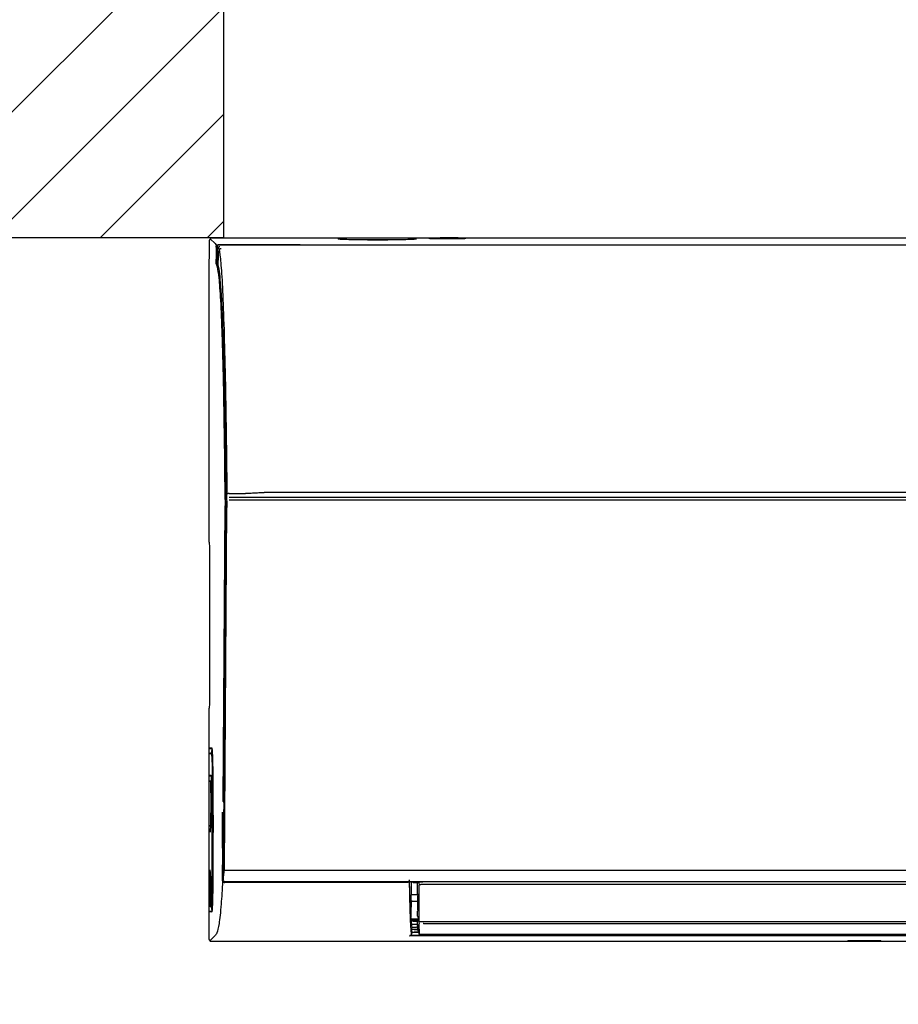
# Model space of a CAD drawing. Header units: millimetres. Extents: x 24385 to 79107, y -56478 to -23676.
# Tile 204 of 256: x 27280 to 27317, y -25511 to -25470. Entities that reach past the tile are written whole.
import ezdxf

# ---------------------------------------------------------------- set-up
doc = ezdxf.new("R2010")
doc.units = ezdxf.units.MM
doc.header["$LTSCALE"] = 2
for name, color, linetype, lineweight in [('0_OPIS', 7, 'Continuous', 13), ('3DPLAN_A_TABELKA POMIESZCZEŃ', 7, 'Continuous', 0), ('A_6_STOLARKA_DRZWI', 6, 'Continuous', 0)]:
    doc.layers.add(name, color=color, linetype=linetype, lineweight=lineweight)
doc.layers.add('1', color=7, linetype='Continuous', true_color=0xffffff)
for name, color, linetype in [('3DPLAN_A_KRESKOWANIE 1', 253, 'Continuous'), ('3DPLAN_A_OPIS', 8, 'Continuous'), ('IS_KLIM_urządzenia', 3, 'Continuous')]:
    doc.layers.add(name, color=color, linetype=linetype)
doc.styles.add('ARIAL', font='arial.ttf')
doc.linetypes.add('ZIGZAG', pattern='A,0.00254,-5.08,[131,ltypeshp.shx,S=5.08,R=0,X=-5.08,Y=0],-10.16,[131,ltypeshp.shx,S=5.08,R=180,X=5.08,Y=0],-5.08', length=20.32254)

# ---------------------------------------------------------------- blocks, each defined once
blk = doc.blocks.new('scienna')
at = {"layer": '1', "color": 3, "linetype": 'Continuous'}
for p, q in [((37481.315, 3090.347), (37481.521, 3090.141)), ((37481.385, 3090.376), (37490.967, 3090.376)), ((37486.702, 3090.323), (37486.702, 3090.356)), ((37486.71, 3090.322), (37486.706, 3090.345)), ((37486.756, 3090.371), (37486.902, 3090.371)), ((37486.952, 3090.345), (37486.943, 3090.295)), ((37486.956, 3090.356), (37486.956, 3090.315)), ((37487.913, 3090.304), (37488.733, 3090.304)), ((37488.733, 3090.297), (37487.913, 3090.297)), ((37488.733, 3090.297), (37487.913, 3090.297)), ((37487.913, 3090.297), (37487.913, 3090.297)), ((37489.69, 3090.315), (37489.69, 3090.356)), ((37489.703, 3090.295), (37489.694, 3090.345)), ((37489.744, 3090.371), (37489.89, 3090.371)), ((37489.94, 3090.345), (37489.936, 3090.323)), ((37489.944, 3090.356), (37489.944, 3090.322)), ((37490.507, 3090.348), (37490.507, 3090.348)), ((37490.627, 3090.365), (37490.967, 3090.365)), ((37491.893, 3090.347), (37490.63, 3090.347)), ((37491.893, 3090.346), (37490.63, 3090.346)), ((37490.63, 3090.346), (37490.63, 3090.346)), ((37490.967, 3090.386), (37491.71, 3090.386)), ((37491.71, 3090.385), (37490.967, 3090.386)), ((37490.967, 3090.384), (37490.967, 3090.386)), ((37490.967, 3090.384), (37490.967, 3090.346)), ((37491.711, 3090.376), (37512.908, 3090.376)), ((37491.711, 3090.365), (37491.897, 3090.365)), ((37481.274, 3088.714), (37481.285, 3090.277)), ((37481.558, 3089.996), (37481.559, 3089.483)), ((37481.646, 3089.974), (37481.697, 3089.888)), ((37481.657, 3090.094), (37575.678, 3090.094)), ((37485.089, 3090.089), (37481.687, 3090.089)), ((37481.687, 3090.089), (37481.687, 3090.089)), ((37481.583, 3089.485), (37481.583, 3089.485)), ((37481.272, 3077.658), (37481.272, 3088.07)), ((37482.106, 3079.648), (37482.802, 3079.648)), ((37573.704, 3079.693), (37483.582, 3079.693)), ((37481.854, 3066.749), (37481.941, 3079.137)), ((37482.016, 3079.358), (37482.014, 3079.069)), ((37482.019, 3079.385), (37482.017, 3079.423)), ((37482.107, 3079.5), (37575.167, 3079.5)), ((37482.111, 3079.388), (37488.791, 3079.382)), ((37488.791, 3079.382), (37568.484, 3079.382)), ((37481.965, 3079.069), (37481.856, 3063.482)), ((37481.908, 3063.897), (37482.014, 3079.069)), ((37481.965, 3079.069), (37481.965, 3079.068)), ((37481.285, 3077.113), (37481.285, 3071.136)), ((37481.272, 3060.946), (37481.272, 3070.59)), ((37481.276, 3068.76), (37481.276, 3068.929)), ((37481.383, 3068.959), (37481.277, 3068.959)), ((37481.302, 3068.954), (37481.394, 3068.938)), ((37481.387, 3068.91), (37481.358, 3068.773)), ((37481.389, 3068.73), (37481.277, 3068.73)), ((37481.352, 3068.743), (37481.302, 3068.735)), ((37481.352, 3068.743), (37481.39, 3068.743)), ((37481.276, 3067.598), (37481.276, 3067.781)), ((37481.348, 3067.813), (37481.277, 3067.813)), ((37481.318, 3067.568), (37481.277, 3067.568)), ((37481.302, 3067.809), (37481.352, 3067.8)), ((37481.331, 3067.577), (37481.302, 3067.572)), ((37481.354, 3067.585), (37481.339, 3067.585)), ((37481.351, 3067.771), (37481.351, 3067.61)), ((37481.325, 3067.56), (37481.325, 3067.559)), ((37481.854, 3066.749), (37481.891, 3066.7)), ((37481.828, 3065.506), (37481.833, 3066.276)), ((37481.276, 3065.489), (37481.276, 3065.682)), ((37481.277, 3065.714), (37481.318, 3065.714)), ((37481.302, 3065.71), (37481.324, 3065.706)), ((37481.311, 3065.456), (37481.277, 3065.456)), ((37481.831, 3063.432), (37481.84, 3064.727)), ((37481.877, 3064.774), (37481.84, 3064.727)), ((37481.901, 3063.846), (37482.002, 3063.846)), ((37482.002, 3063.846), (37488.791, 3063.846)), ((37488.791, 3063.846), (37568.484, 3063.846)), ((37481.276, 3063.63), (37481.276, 3063.799)), ((37481.304, 3063.829), (37481.277, 3063.829)), ((37481.298, 3063.6), (37481.277, 3063.6)), ((37489.565, 3063.321), (37481.928, 3063.321)), ((37481.951, 3063.362), (37575.324, 3063.362)), ((37489.825, 3063.346), (37489.728, 3063.346)), ((37489.729, 3063.347), (37489.81, 3063.347)), ((37489.745, 3063.347), (37489.742, 3062.825)), ((37489.85, 3063.326), (37490.019, 3063.326)), ((37489.905, 3063.36), (37489.867, 3063.358)), ((37490.054, 3063.348), (37490.083, 3063.232)), ((37490.07, 3063.207), (37490.072, 3061.725)), ((37567.097, 3063.357), (37490.238, 3063.357)), ((37490.257, 3063.262), (37567.078, 3063.262)), ((37489.74, 3062.529), (37489.742, 3062.795)), ((37489.742, 3062.795), (37489.742, 3062.803)), ((37489.842, 3062.816), (37490.018, 3062.816)), ((37481.276, 3062.136), (37481.276, 3062.304)), ((37481.277, 3062.334), (37481.298, 3062.334)), ((37481.302, 3062.33), (37481.352, 3062.321)), ((37481.328, 3062.334), (37481.354, 3062.334)), ((37481.371, 3062.321), (37481.352, 3062.321)), ((37481.358, 3062.291), (37481.387, 3062.154)), ((37481.383, 3062.333), (37481.368, 3062.335)), ((37481.378, 3062.334), (37481.389, 3062.334)), ((37489.74, 3062.501), (37489.737, 3062.066)), ((37489.789, 3062.548), (37490.025, 3062.548)), ((37481.277, 3062.106), (37481.383, 3062.106)), ((37481.394, 3062.126), (37481.302, 3062.11)), ((37489.72, 3062.076), (37489.737, 3062.076)), ((37489.721, 3062.067), (37489.737, 3062.067)), ((37489.737, 3062.066), (37489.735, 3061.87)), ((37489.735, 3061.805), (37490.042, 3061.821)), ((37489.818, 3061.81), (37489.817, 3061.772)), ((37489.824, 3061.746), (37489.824, 3061.81)), ((37490.016, 3061.911), (37490.018, 3061.911)), ((37490.03, 3062.157), (37490.025, 3062.157)), ((37489.817, 3061.772), (37489.75, 3061.772)), ((37489.761, 3061.722), (37489.817, 3061.722)), ((37489.765, 3061.6), (37489.765, 3061.701)), ((37489.765, 3061.6), (37489.766, 3061.565)), ((37489.765, 3061.413), (37489.766, 3061.446)), ((37489.765, 3061.392), (37489.766, 3061.358)), ((37489.766, 3061.565), (37489.767, 3061.562)), ((37489.767, 3061.449), (37489.766, 3061.446)), ((37489.768, 3061.391), (37489.768, 3061.413)), ((37489.769, 3061.48), (37489.769, 3061.532)), ((37489.817, 3061.722), (37489.817, 3061.772)), ((37489.817, 3061.722), (37489.818, 3061.696)), ((37489.824, 3061.746), (37489.821, 3061.74)), ((37490.011, 3061.74), (37489.821, 3061.74)), ((37489.821, 3061.696), (37489.821, 3061.74)), ((37490.017, 3061.746), (37489.824, 3061.746)), ((37489.966, 3061.556), (37490.017, 3061.556)), ((37490.017, 3061.456), (37489.966, 3061.456)), ((37490.017, 3061.463), (37490.017, 3061.394)), ((37490.022, 3061.375), (37490.017, 3061.375)), ((37490.017, 3061.374), (37490.042, 3061.278)), ((37490.022, 3061.749), (37490.022, 3061.766)), ((37490.047, 3061.719), (37490.077, 3061.6)), ((37490.07, 3061.591), (37490.073, 3061.169)), ((37490.072, 3061.725), (37490.078, 3061.7)), ((37490.104, 3061.685), (37567.23, 3061.685)), ((37490.262, 3061.607), (37490.242, 3061.603)), ((37490.262, 3061.607), (37567.078, 3061.607)), ((37481.513, 3061.088), (37481.301, 3060.876)), ((37567.666, 3061.092), (37489.669, 3061.092)), ((37567.64, 3061.095), (37489.695, 3061.095)), ((37489.766, 3061.358), (37489.768, 3061.351)), ((37489.766, 3061.274), (37489.768, 3061.245)), ((37489.768, 3061.215), (37489.768, 3061.195)), ((37489.769, 3061.275), (37489.769, 3061.321)), ((37489.798, 3061.244), (37490.052, 3061.244)), ((37489.867, 3061.348), (37490.023, 3061.348)), ((37490.05, 3061.248), (37489.867, 3061.248)), ((37490.046, 3061.264), (37490.07, 3061.176)), ((37490.098, 3061.151), (37567.236, 3061.151)), ((37575.963, 3060.847), (37481.371, 3060.847)), ((37509.299, 3060.873), (37508.19, 3060.873)), ((37508.191, 3060.888), (37509.297, 3060.888)), ((37508.191, 3060.886), (37509.297, 3060.886)), ((37509.438, 3060.885), (37509.439, 3060.885))]:
    blk.add_line(p, q, dxfattribs=at)
for centre, radius, start, end in [((37481.355, 3067.56), 0.0299, 100.1241, 181.7582), ((37481.345, 3062.359), 0.0299, 178.5911, 259.8945), ((37481.395, 3062.359), 0.0299, 177.7732, 259.8497), ((37489.789, 3062.499), 0.0498, 90.4112, 170.8028)]:
    blk.add_arc(centre, radius, start, end, dxfattribs=at)
at = {"layer": '1', "color": 3, "linetype": 'Continuous', "extrusion": (0, 0, -1)}
for centre, major_axis, ratio, start_param, end_param in [((37481.385, 3090.277), (0.0932, 0.0356), 0.99063, 3.510727, 5.080838), ((37486.752, 3090.37), (0.0506, -0.0001), 0.026853, 1.495654, 4.787428), ((37486.906, 3090.37), (0.0506, 0.0001), 0.026853, 4.63735, 7.929124), ((37489.741, 3090.37), (0.0506, -0.0001), 0.026853, 1.495654, 4.787428), ((37489.894, 3090.37), (0.0506, 0.0001), 0.026853, 4.63735, 7.929124), ((37490.632, 3090.349), (0.131, 0), 0.025826, 1.581407, 3.141096), ((37491.892, 3090.349), (0.131, 0), 0.025826, 0.000497, 1.560185), ((37481.564, 3089.487), (0, 0.199), 0.026186, 3.178837, 4.693181), ((37481.337, 3088.07), (0, 2.49), 0.026186, 4.712389, 4.974188), ((37481.927, 3079.274), (0, 0.548), 0.026186, 1.344442, 1.822999), ((37481.273, 3077.658), (0, 0.0498), 0.026186, 3.232627, 4.712389), ((37481.272, 3077.113), (0, 0.498), 0.026186, 0.091035, 1.570796), ((37481.272, 3071.136), (0, 0.498), 0.026186, 1.570796, 3.050558), ((37481.273, 3070.59), (0, 0.0498), 0.026186, 4.712389, 6.192151), ((37481.277, 3068.928), (0, -0.0303), 0.026853, 1.586911, 3.163112), ((37481.277, 3068.761), (0, 0.0303), 0.026853, 3.120074, 4.696274), ((37481.359, 3068.775), (0.0068, 0.0315), 0.0247, 3.136269, 4.657709), ((37481.277, 3067.783), (0, -0.0303), 0.026853, 1.49579, 3.163112), ((37481.277, 3067.598), (0, 0.0303), 0.026853, 3.140843, 4.696274), ((37481.352, 3067.611), (0, 0.0303), 0.026853, 3.721747, 4.662998), ((37481.277, 3065.684), (0, -0.0303), 0.026853, 1.49579, 3.17409), ((37481.277, 3065.486), (0, 0.0303), 0.026853, 3.140843, 4.787396), ((37481.277, 3063.798), (0, -0.0303), 0.026853, 1.586911, 3.163112), ((37481.277, 3063.63), (0, 0.0303), 0.026853, 3.120074, 4.696274), ((37489.867, 3063.408), (0.0272, -0.0419), 0.986713, 0.581937, 0.946749), ((37489.85, 3063.625), (0, 0.299), 0.014546, 3.106676, 3.200893), ((37489.905, 3063.41), (0.0011, -0.0498), 0.489612, 0.045922, 0.281487), ((37481.277, 3062.304), (0, -0.0303), 0.026853, 1.586911, 3.17409), ((37481.359, 3062.29), (0.0068, -0.0315), 0.0247, 1.625476, 3.146917), ((37481.277, 3062.136), (0, 0.0303), 0.026853, 3.140843, 4.696274), ((37489.966, 3061.563), (0.199, 0), 0.034921, 1.570796, 3.115684), ((37489.966, 3061.449), (0.199, 0), 0.034921, 3.167501, 4.712389), ((37490.064, 3061.57), (0.299, 0), 0.034921, 1.729444, 2.225224), ((37490.084, 3061.785), (0.0207, -0.0996), 0.029081, 6.144074, 6.494044), ((37489.867, 3061.352), (0.0996, 0), 0.034921, 1.570796, 3.109127), ((37489.867, 3061.245), (0.0996, 0), 0.034921, 3.20865, 4.707044), ((37489.768, 3061.215), (0, 0.0299), 0.008727, 4.712389, 7.853982), ((37490.064, 3061.363), (0.299, 0), 0.034921, 1.710997, 2.225224), ((37508.192, 3060.884), (0.152, 0), 0.025788, 3.14159, 4.707839), ((37509.297, 3060.884), (0.152, 0), 0.025788, 4.716939, 6.283188)]:
    blk.add_ellipse(centre, major_axis=major_axis, ratio=ratio, start_param=start_param, end_param=end_param, dxfattribs=at)
at = {"layer": '1', "color": 3, "linetype": 'Continuous'}
for centre, major_axis, ratio, start_param, end_param in [((37488.733, 3090.267), (0, 0.0299), 0.000004, 6.257005, 7.679449), ((37492.023, 3090.32), (0.0299, -0.0006), 0.999657, 1.590287, 1.873037), ((37481.634, 3089.356), (0.0429, 0.0252), 0.998669, 2.598988, 3.515641), ((37481.405, 3068.705), (0, 0.0299), 0.999658, 0.174696, 1.570869), ((37481.895, 3063.399), (0.0169, 0.0106), 0.3931, 3.146815, 3.538182), ((37490.055, 3063.329), (0.0201, -0.0221), 0.993138, 3.140182, 3.786846), ((37481.371, 3062.359), (0, -0.0299), 0.999657, 4.711785, 6.107988), ((37481.395, 3062.359), (0.0299, -0.0012), 0.829262, 3.141584, 3.18845), ((37481.405, 3062.359), (0, -0.0299), 0.999657, 4.711887, 6.10809), ((37490.053, 3061.768), (-0.0297, 0.0034), 0.988946, 4.960853, 6.283676), ((37490.052, 3061.764), (-0.0297, 0.0032), 0.988969, 6.280689, 6.337499), ((37490.103, 3061.717), (0.0267, 0.0135), 0.973947, 2.957503, 4.255332), ((37490.099, 3061.184), (-0.0299, 0.0004), 0.999841, 0.27606, 1.583879)]:
    blk.add_ellipse(centre, major_axis=major_axis, ratio=ratio, start_param=start_param, end_param=end_param, dxfattribs=at)
at = {"layer": '1', "color": 3, "linetype": 'Continuous', "extrusion": (-1.2326e-32, -1.03566e-16, -1)}
blk.add_ellipse((37481.371, 3060.947), major_axis=(-0.0705, -0.0705), ratio=0.999315, start_param=5.49813, end_param=7.068241, dxfattribs=at)
at = {"layer": '1', "color": 3, "linetype": 'Continuous'}
for points, knots in [([(37487.913, 3090.297), (37487.587, 3090.297), (37487.267, 3090.3), (37486.812, 3090.312), (37486.677, 3090.32), (37486.677, 3090.329)], [0, 0, 0, 0, 0.5, 0.5, 1, 1, 1, 1]), ([(37489.97, 3090.329), (37489.97, 3090.32), (37489.836, 3090.312), (37489.381, 3090.3), (37489.06, 3090.297), (37488.733, 3090.297)], [0, 0, 0, 0, 0.5, 0.5, 1, 1, 1, 1]), ([(37491.71, 3090.385), (37491.71, 3090.385), (37491.71, 3090.385), (37491.71, 3090.384), (37491.71, 3090.384), (37491.71, 3090.383)], [0, 0, 0, 0, 0.72897, 0.72897, 1, 1, 1, 1]), ([(37481.558, 3089.996), (37481.558, 3090.007), (37481.56, 3090.017), (37481.568, 3090.038), (37481.573, 3090.048), (37481.587, 3090.066), (37481.596, 3090.073), (37481.615, 3090.085), (37481.625, 3090.089), (37481.643, 3090.093), (37481.65, 3090.094), (37481.657, 3090.094)], [0, 0, 0, 0, 0.210708, 0.210708, 0.428394, 0.428394, 0.645764, 0.645764, 0.862773, 0.862773, 1, 1, 1, 1]), ([(37481.598, 3090.036), (37481.592, 3090.024), (37481.589, 3090.012), (37481.588, 3089.996), (37481.588, 3089.994), (37481.588, 3089.99), (37481.588, 3089.99), (37481.588, 3089.99)], [0, 0, 0, 0, 0.804426, 0.804426, 0.988726, 0.988726, 1, 1, 1, 1]), ([(37481.687, 3090.089), (37481.679, 3090.089), (37481.67, 3090.088), (37481.655, 3090.084), (37481.647, 3090.081), (37481.631, 3090.072), (37481.622, 3090.066), (37481.608, 3090.052), (37481.602, 3090.044), (37481.598, 3090.036)], [0, 0, 0, 0, 0.220108, 0.220108, 0.42634, 0.42634, 0.716961, 0.716961, 1, 1, 1, 1]), ([(37481.616, 3089.286), (37481.617, 3089.331), (37481.618, 3089.376), (37481.619, 3089.488), (37481.62, 3089.554), (37481.622, 3089.718), (37481.623, 3089.815), (37481.624, 3089.913)], [0, 0, 0, 0, 0.215513, 0.215513, 0.533202, 0.533202, 1, 1, 1, 1]), ([(37481.724, 3090.011), (37481.722, 3090.011), (37481.721, 3090.011), (37481.714, 3090.011), (37481.708, 3090.01), (37481.692, 3090.007), (37481.681, 3090.002), (37481.662, 3089.991), (37481.654, 3089.983), (37481.639, 3089.966), (37481.634, 3089.956), (37481.626, 3089.935), (37481.624, 3089.924), (37481.624, 3089.913)], [0, 0, 0, 0, 0.026404, 0.026404, 0.133633, 0.133633, 0.350239, 0.350239, 0.566831, 0.566831, 0.783415, 0.783415, 1, 1, 1, 1]), ([(37481.773, 3089.923), (37481.772, 3089.923), (37481.77, 3089.923), (37481.765, 3089.923), (37481.76, 3089.923), (37481.745, 3089.92), (37481.734, 3089.916), (37481.715, 3089.905), (37481.706, 3089.898), (37481.691, 3089.881), (37481.685, 3089.872), (37481.677, 3089.851), (37481.674, 3089.84), (37481.674, 3089.829)], [0, 0, 0, 0, 0.027072, 0.027072, 0.113442, 0.113442, 0.335097, 0.335097, 0.556736, 0.556736, 0.778368, 0.778368, 1, 1, 1, 1]), ([(37481.583, 3089.485), (37481.582, 3089.471), (37481.582, 3089.456), (37481.582, 3089.429), (37481.582, 3089.416), (37481.583, 3089.393), (37481.583, 3089.383), (37481.583, 3089.368), (37481.584, 3089.362), (37481.584, 3089.357), (37481.584, 3089.356), (37481.585, 3089.356)], [0, 0, 0, 0, 0.221109, 0.221109, 0.442219, 0.442219, 0.663324, 0.663324, 0.884477, 0.884477, 1, 1, 1, 1]), ([(37481.645, 3089.2), (37481.647, 3089.253), (37481.65, 3089.306), (37481.655, 3089.426), (37481.658, 3089.492), (37481.665, 3089.648), (37481.67, 3089.739), (37481.674, 3089.829)], [0, 0, 0, 0, 0.253857, 0.253857, 0.570119, 0.570119, 1, 1, 1, 1]), ([(37481.689, 3089.876), (37481.695, 3089.846), (37481.701, 3089.811), (37481.731, 3089.627), (37481.753, 3089.419), (37481.799, 3088.82), (37481.821, 3088.438), (37481.862, 3087.499), (37481.882, 3086.934), (37481.919, 3085.671), (37481.936, 3084.973), (37481.958, 3083.829), (37481.965, 3083.43), (37481.978, 3082.614), (37481.984, 3082.197), (37481.996, 3081.343), (37482.001, 3080.907), (37482.008, 3080.188), (37482.01, 3079.912), (37482.012, 3079.632)], [0, 0, 0, 0, 0.044433, 0.044433, 0.209088, 0.209088, 0.373742, 0.373742, 0.538396, 0.538396, 0.703051, 0.703051, 0.785378, 0.785378, 0.867705, 0.867705, 0.950032, 0.950032, 1, 1, 1, 1]), ([(37481.941, 3079.397), (37481.935, 3080.281), (37481.927, 3081.116), (37481.905, 3082.756), (37481.891, 3083.559), (37481.868, 3084.651), (37481.859, 3084.998), (37481.841, 3085.659), (37481.832, 3085.975), (37481.803, 3086.851), (37481.782, 3087.344), (37481.737, 3088.152), (37481.713, 3088.465), (37481.666, 3088.913), (37481.641, 3089.055), (37481.599, 3089.216), (37481.581, 3089.256), (37481.563, 3089.288)], [0, 0, 0, 0, 0.142614, 0.142614, 0.292342, 0.292342, 0.367205, 0.367205, 0.442069, 0.442069, 0.591797, 0.591797, 0.741524, 0.741524, 0.891252, 0.891252, 1, 1, 1, 1]), ([(37481.585, 3089.356), (37481.586, 3089.354), (37481.587, 3089.352), (37481.598, 3089.333), (37481.607, 3089.312), (37481.616, 3089.286)], [0, 0, 0, 0, 0.109547, 0.109547, 1, 1, 1, 1]), ([(37481.616, 3089.286), (37481.62, 3089.277), (37481.624, 3089.266), (37481.632, 3089.244), (37481.636, 3089.232), (37481.641, 3089.213), (37481.643, 3089.206), (37481.645, 3089.2)], [0, 0, 0, 0, 0.405734, 0.405734, 0.811452, 0.811452, 1, 1, 1, 1]), ([(37481.645, 3089.2), (37481.681, 3089.051), (37481.717, 3088.785), (37481.768, 3088.083), (37481.785, 3087.798), (37481.817, 3087.12), (37481.832, 3086.73), (37481.861, 3085.87), (37481.874, 3085.4), (37481.899, 3084.381), (37481.91, 3083.828), (37481.931, 3082.664), (37481.939, 3082.059), (37481.954, 3080.799), (37481.961, 3080.146), (37481.965, 3079.46)], [0, 0, 0, 0, 0.25, 0.25, 0.375, 0.375, 0.5, 0.5, 0.625, 0.625, 0.75, 0.75, 0.875, 0.875, 1, 1, 1, 1]), ([(37482.106, 3079.648), (37482.095, 3079.648), (37482.083, 3079.648), (37482.062, 3079.646), (37482.052, 3079.644), (37482.035, 3079.641), (37482.027, 3079.639), (37482.015, 3079.634), (37482.011, 3079.631), (37482.008, 3079.628), (37482.008, 3079.628), (37482.007, 3079.627), (37482.007, 3079.626), (37482.006, 3079.625)], [0, 0, 0, 0, 0.224103, 0.224103, 0.448205, 0.448205, 0.672308, 0.672308, 0.896412, 0.896412, 0.939569, 0.939569, 1, 1, 1, 1]), ([(37482.826, 3079.656), (37482.823, 3079.654), (37482.821, 3079.653), (37482.818, 3079.651), (37482.817, 3079.651), (37482.811, 3079.649), (37482.807, 3079.648), (37482.802, 3079.648)], [0, 0, 0, 0, 0.314057, 0.314057, 0.422359, 0.422359, 1, 1, 1, 1]), ([(37482.826, 3079.656), (37482.835, 3079.662), (37482.848, 3079.659), (37482.87, 3079.66), (37482.881, 3079.661), (37482.915, 3079.664), (37482.937, 3079.665), (37483.004, 3079.67), (37483.049, 3079.673), (37483.183, 3079.681), (37483.272, 3079.686), (37483.435, 3079.692), (37483.509, 3079.694), (37483.582, 3079.694)], [0, 0, 0, 0, 0.044216, 0.044216, 0.088431, 0.088431, 0.176862, 0.176862, 0.353724, 0.353724, 0.707448, 0.707448, 1, 1, 1, 1]), ([(37481.965, 3079.46), (37481.965, 3079.457), (37481.965, 3079.454), (37481.965, 3079.447), (37481.965, 3079.442), (37481.965, 3079.438)], [0, 0, 0, 0, 0.416689, 0.416689, 1, 1, 1, 1]), ([(37481.965, 3079.438), (37481.965, 3079.434), (37481.965, 3079.43), (37481.965, 3079.423), (37481.965, 3079.422), (37481.965, 3079.42)], [0, 0, 0, 0, 0.684147, 0.684147, 1, 1, 1, 1]), ([(37481.376, 3068.984), (37481.382, 3068.981), (37481.389, 3068.931), (37481.402, 3068.739), (37481.408, 3068.595), (37481.423, 3068.053), (37481.43, 3067.544), (37481.431, 3067.009)], [0, 0, 0, 0, 0.244832, 0.244832, 0.496555, 0.496555, 1, 1, 1, 1]), ([(37481.423, 3066.95), (37481.423, 3067.422), (37481.417, 3067.875), (37481.404, 3068.358), (37481.399, 3068.486), (37481.387, 3068.658), (37481.381, 3068.703), (37481.375, 3068.705)], [0, 0, 0, 0, 0.503414, 0.503414, 0.755121, 0.755121, 1, 1, 1, 1]), ([(37481.341, 3067.838), (37481.351, 3067.838), (37481.362, 3067.684), (37481.377, 3067.141), (37481.382, 3066.76), (37481.383, 3066.356)], [0, 0, 0, 0, 0.5, 0.5, 1, 1, 1, 1]), ([(37481.325, 3067.56), (37481.33, 3067.399), (37481.334, 3067.18), (37481.337, 3066.708), (37481.336, 3066.45), (37481.332, 3065.992), (37481.328, 3065.788), (37481.317, 3065.509), (37481.311, 3065.431), (37481.304, 3065.431)], [0, 0, 0, 0, 0.25, 0.25, 0.5, 0.5, 0.75, 0.75, 1, 1, 1, 1]), ([(37481.376, 3066.295), (37481.376, 3066.636), (37481.371, 3066.963), (37481.359, 3067.425), (37481.35, 3067.56), (37481.341, 3067.56)], [0, 0, 0, 0, 0.5, 0.5, 1, 1, 1, 1]), ([(37481.849, 3066.747), (37481.849, 3066.746), (37481.849, 3066.745), (37481.85, 3066.74), (37481.851, 3066.736), (37481.853, 3066.727), (37481.856, 3066.722), (37481.862, 3066.713), (37481.867, 3066.709), (37481.873, 3066.704), (37481.876, 3066.703), (37481.878, 3066.702)], [0, 0, 0, 0, 0.060486, 0.060486, 0.262447, 0.262447, 0.561528, 0.561528, 0.8606, 0.8606, 1, 1, 1, 1]), ([(37481.839, 3064.734), (37481.835, 3064.783), (37481.831, 3064.892), (37481.827, 3065.176), (37481.827, 3065.348), (37481.828, 3065.506)], [0, 0, 0, 0, 0.5, 0.5, 1, 1, 1, 1]), ([(37481.298, 3063.854), (37481.302, 3063.854), (37481.307, 3063.801), (37481.314, 3063.615), (37481.317, 3063.476), (37481.321, 3063.162), (37481.322, 3062.985), (37481.32, 3062.645), (37481.318, 3062.486), (37481.315, 3062.359)], [0, 0, 0, 0, 0.25, 0.25, 0.5, 0.5, 0.75, 0.75, 1, 1, 1, 1]), ([(37481.375, 3062.36), (37481.387, 3062.364), (37481.399, 3062.544), (37481.417, 3063.169), (37481.422, 3063.611), (37481.423, 3064.076)], [0, 0, 0, 0, 0.496919, 0.496919, 1, 1, 1, 1]), ([(37481.431, 3064.016), (37481.429, 3063.488), (37481.423, 3062.99), (37481.407, 3062.46), (37481.402, 3062.32), (37481.389, 3062.13), (37481.382, 3062.081), (37481.375, 3062.081)], [0, 0, 0, 0, 0.5, 0.5, 0.75, 0.75, 1, 1, 1, 1]), ([(37481.298, 3062.334), (37481.302, 3062.336), (37481.307, 3062.403), (37481.313, 3062.637), (37481.314, 3062.802), (37481.314, 3063.132), (37481.313, 3063.298), (37481.307, 3063.53), (37481.302, 3063.598), (37481.298, 3063.6)], [0, 0, 0, 0, 0.248172, 0.248172, 0.499695, 0.499695, 0.751218, 0.751218, 1, 1, 1, 1]), ([(37481.345, 3062.344), (37481.353, 3062.381), (37481.361, 3062.52), (37481.372, 3062.963), (37481.376, 3063.27), (37481.377, 3063.588)], [0, 0, 0, 0, 0.489702, 0.489702, 1, 1, 1, 1]), ([(37481.928, 3063.316), (37481.92, 3063.316), (37481.913, 3063.317), (37481.896, 3063.321), (37481.888, 3063.325), (37481.871, 3063.336), (37481.863, 3063.344), (37481.848, 3063.363), (37481.841, 3063.376), (37481.832, 3063.403), (37481.83, 3063.418), (37481.83, 3063.433)], [0, 0, 0, 0, 0.135028, 0.135028, 0.296216, 0.296216, 0.487715, 0.487715, 0.7324, 0.7324, 1, 1, 1, 1]), ([(37481.856, 3063.482), (37481.856, 3063.482), (37481.856, 3063.482), (37481.856, 3063.483), (37481.856, 3063.484), (37481.856, 3063.486), (37481.856, 3063.486), (37481.856, 3063.487), (37481.856, 3063.487), (37481.856, 3063.487)], [0, 0, 0, 0, 0.082506, 0.082506, 0.55516, 0.55516, 0.896134, 0.896134, 1, 1, 1, 1]), ([(37481.856, 3063.487), (37481.856, 3063.487), (37481.856, 3063.487), (37481.856, 3063.485), (37481.856, 3063.483), (37481.856, 3063.462), (37481.858, 3063.442), (37481.868, 3063.411), (37481.873, 3063.398), (37481.881, 3063.387)], [0, 0, 0, 0, 0.006399, 0.006399, 0.06266, 0.06266, 0.61915, 0.61915, 1, 1, 1, 1]), ([(37489.663, 3063.432), (37489.662, 3063.422), (37489.66, 3063.411), (37489.652, 3063.387), (37489.646, 3063.373), (37489.63, 3063.352), (37489.622, 3063.343), (37489.605, 3063.331), (37489.597, 3063.327), (37489.581, 3063.322), (37489.573, 3063.321), (37489.565, 3063.321)], [0, 0, 0, 0, 0.200268, 0.200268, 0.47949, 0.47949, 0.690062, 0.690062, 0.861062, 0.861062, 1, 1, 1, 1]), ([(37481.834, 3063.4), (37481.814, 3063.017), (37481.794, 3062.698), (37481.745, 3062.062), (37481.716, 3061.796), (37481.656, 3061.412), (37481.626, 3061.294), (37481.569, 3061.149), (37481.541, 3061.116), (37481.513, 3061.088)], [0, 0, 0, 0, 0.1995, 0.1995, 0.47233, 0.47233, 0.74516, 0.74516, 1, 1, 1, 1]), ([(37489.664, 3063.362), (37489.67, 3062.996), (37489.676, 3062.689), (37489.693, 3062.062), (37489.702, 3061.796), (37489.722, 3061.412), (37489.732, 3061.294), (37489.746, 3061.188), (37489.75, 3061.164), (37489.754, 3061.145)], [0, 0, 0, 0, 0.226741, 0.226741, 0.547425, 0.547425, 0.86811, 0.86811, 1, 1, 1, 1]), ([(37489.716, 3063.35), (37489.716, 3063.35), (37489.716, 3063.35), (37489.717, 3063.35), (37489.718, 3063.349), (37489.722, 3063.348), (37489.726, 3063.347), (37489.729, 3063.347)], [0, 0, 0, 0, 0.019855, 0.019855, 0.219261, 0.219261, 1, 1, 1, 1]), ([(37489.802, 3063.362), (37489.803, 3063.36), (37489.805, 3063.354), (37489.811, 3063.344), (37489.822, 3063.334), (37489.836, 3063.327), (37489.846, 3063.326), (37489.85, 3063.327)], [0, 0, 0, 0, 0.134723, 0.330868, 0.555479, 0.814618, 1, 1, 1, 1]), ([(37490.027, 3063.343), (37490.026, 3063.341), (37490.024, 3063.336), (37490.023, 3063.331), (37490.023, 3063.328)], [0, 0, 0, 0, 0.500321, 1, 1, 1, 1]), ([(37490.036, 3063.343), (37490.037, 3063.344), (37490.043, 3063.346), (37490.061, 3063.349), (37490.074, 3063.351), (37490.104, 3063.353), (37490.122, 3063.354), (37490.161, 3063.356), (37490.183, 3063.356), (37490.217, 3063.357), (37490.227, 3063.357), (37490.238, 3063.357)], [0, 0, 0, 0, 0.220138, 0.220138, 0.440124, 0.440124, 0.662525, 0.662525, 0.891214, 0.891214, 1, 1, 1, 1]), ([(37490.079, 3063.198), (37490.081, 3063.202), (37490.083, 3063.206), (37490.094, 3063.219), (37490.106, 3063.228), (37490.134, 3063.242), (37490.151, 3063.248), (37490.187, 3063.256), (37490.207, 3063.259), (37490.237, 3063.262), (37490.247, 3063.262), (37490.257, 3063.262)], [0, 0, 0, 0, 0.122185, 0.122185, 0.393234, 0.393234, 0.644996, 0.644996, 0.881734, 0.881734, 1, 1, 1, 1]), ([(37489.791, 3062.809), (37489.785, 3062.81), (37489.779, 3062.81), (37489.769, 3062.81), (37489.764, 3062.81), (37489.756, 3062.808), (37489.752, 3062.806), (37489.748, 3062.803), (37489.746, 3062.802), (37489.745, 3062.801)], [0, 0, 0, 0, 0.236426, 0.236426, 0.495743, 0.495743, 0.815586, 0.815586, 1, 1, 1, 1]), ([(37489.799, 3062.819), (37489.806, 3062.818), (37489.814, 3062.817), (37489.828, 3062.816), (37489.835, 3062.816), (37489.841, 3062.816), (37489.841, 3062.816), (37489.842, 3062.816)], [0, 0, 0, 0, 0.559453, 0.559453, 0.994545, 0.994545, 1, 1, 1, 1]), ([(37490.022, 3062.18), (37490.022, 3062.18), (37490.022, 3062.278), (37490.022, 3062.423), (37490.022, 3062.629), (37490.022, 3062.723), (37490.022, 3062.773)], [0, 0, 0, 0, 0.003254, 0.577298, 0.77466, 1, 1, 1, 1]), ([(37481.34, 3062.33), (37481.352, 3062.328), (37481.365, 3062.325), (37481.382, 3062.323), (37481.385, 3062.322), (37481.389, 3062.321)], [0, 0, 0, 0, 0.771811, 0.771811, 1, 1, 1, 1]), ([(37490.021, 3061.693), (37490.002, 3061.693), (37489.983, 3061.693), (37489.933, 3061.694), (37489.903, 3061.694), (37489.851, 3061.695), (37489.828, 3061.696), (37489.793, 3061.697), (37489.78, 3061.698), (37489.768, 3061.7), (37489.765, 3061.7), (37489.765, 3061.701)], [0, 0, 0, 0, 0.136462, 0.136462, 0.374432, 0.374432, 0.612441, 0.612441, 0.850535, 0.850535, 1, 1, 1, 1]), ([(37490.023, 3061.759), (37490.023, 3061.76), (37490.023, 3061.76), (37490.022, 3061.762), (37490.022, 3061.763), (37490.022, 3061.765), (37490.022, 3061.765), (37490.022, 3061.765)], [0, 0, 0, 0, 0.072142, 0.072142, 0.999909, 0.999909, 1, 1, 1, 1]), ([(37490.022, 3061.389), (37490.022, 3061.402), (37490.022, 3061.429), (37490.022, 3061.482), (37490.022, 3061.514), (37490.022, 3061.531)], [0, 0, 0, 0, 0.524946, 0.746751, 1, 1, 1, 1]), ([(37490.025, 3061.751), (37490.025, 3061.752), (37490.024, 3061.753), (37490.023, 3061.753), (37490.023, 3061.753), (37490.023, 3061.753)], [0, 0, 0, 0, 0.57886, 0.57886, 1, 1, 1, 1]), ([(37490.04, 3061.728), (37490.039, 3061.729), (37490.038, 3061.731), (37490.034, 3061.738), (37490.03, 3061.743), (37490.027, 3061.749), (37490.026, 3061.75), (37490.026, 3061.75)], [0, 0, 0, 0, 0.202014, 0.202014, 0.920503, 0.920503, 1, 1, 1, 1]), ([(37490.036, 3061.726), (37490.037, 3061.723), (37490.043, 3061.72), (37490.057, 3061.716), (37490.062, 3061.714), (37490.068, 3061.713)], [0, 0, 0, 0, 0.66466, 0.66466, 1, 1, 1, 1]), ([(37490.067, 3061.715), (37490.058, 3061.717), (37490.051, 3061.72), (37490.043, 3061.724), (37490.041, 3061.726), (37490.04, 3061.728)], [0, 0, 0, 0, 0.596451, 0.596451, 1, 1, 1, 1]), ([(37490.074, 3061.708), (37490.074, 3061.708), (37490.074, 3061.708), (37490.073, 3061.711), (37490.072, 3061.713), (37490.072, 3061.715), (37490.071, 3061.716), (37490.071, 3061.716)], [0, 0, 0, 0, 0.000115, 0.000115, 0.829206, 0.829206, 1, 1, 1, 1]), ([(37490.077, 3061.703), (37490.077, 3061.702), (37490.079, 3061.699), (37490.082, 3061.694), (37490.088, 3061.689), (37490.096, 3061.686), (37490.101, 3061.685), (37490.104, 3061.685)], [0, 0, 0, 0, 0.196493, 0.360411, 0.569098, 0.809558, 1, 1, 1, 1]), ([(37489.669, 3061.092), (37489.669, 3061.092), (37489.669, 3061.092), (37489.679, 3061.093), (37489.688, 3061.094), (37489.709, 3061.102), (37489.721, 3061.108), (37489.74, 3061.124), (37489.747, 3061.133), (37489.757, 3061.15), (37489.761, 3061.158), (37489.763, 3061.167), (37489.764, 3061.168), (37489.766, 3061.177), (37489.767, 3061.185), (37489.767, 3061.193)], [0, 0, 0, 0, 0.003503, 0.003503, 0.228628, 0.228628, 0.524494, 0.524494, 0.730547, 0.730547, 0.867369, 0.867369, 0.885867, 0.885867, 1, 1, 1, 1])]:
    blk.add_open_spline(points, degree=3, knots=knots, dxfattribs=at)
for points, degree in [([(37491.711, 3090.346), (37491.711, 3090.358), (37491.71, 3090.371), (37491.71, 3090.383)], 3), ([(37481.521, 3090.141), (37481.54, 3090.121), (37481.56, 3090.098), (37481.579, 3090.057)], 3), ([(37481.588, 3089.99), (37481.583, 3089.485)], 1), ([(37481.609, 3090.052), (37481.619, 3090.029), (37481.63, 3090.001), (37481.64, 3089.966)], 3), ([(37481.624, 3089.913), (37481.624, 3089.913), (37481.624, 3089.913), (37481.624, 3089.913)], 3), ([(37481.674, 3089.829), (37481.674, 3089.829), (37481.674, 3089.829), (37481.674, 3089.829)], 3), ([(37481.59, 3089.333), (37481.591, 3089.331), (37481.592, 3089.329)], 2), ([(37481.645, 3089.2), (37481.645, 3089.2), (37481.645, 3089.2), (37481.645, 3089.2)], 3), ([(37482.014, 3079.529), (37482.013, 3079.563), (37482.013, 3079.598), (37482.013, 3079.632)], 3), ([(37482.106, 3079.648), (37482.106, 3079.648), (37482.106, 3079.648), (37482.106, 3079.648)], 3), ([(37481.965, 3079.438), (37481.967, 3079.336), (37481.967, 3079.227), (37481.966, 3079.124)], 3), ([(37481.965, 3079.419), (37481.965, 3079.413)], 1), ([(37482.01, 3079.272), (37481.996, 3079.27), (37481.981, 3079.267), (37481.966, 3079.265)], 3), ([(37482.008, 3079.467), (37482.007, 3079.484), (37482.007, 3079.503), (37482.007, 3079.521)], 3), ([(37482.01, 3079.402), (37482.009, 3079.422), (37482.008, 3079.444), (37482.008, 3079.467)], 3), ([(37481.966, 3079.124), (37481.965, 3079.106), (37481.965, 3079.087), (37481.965, 3079.068)], 3), ([(37481.431, 3067.009), (37481.433, 3066.011), (37481.432, 3065.014), (37481.431, 3064.016)], 3), ([(37481.383, 3066.356), (37481.386, 3065.438), (37481.386, 3064.52), (37481.383, 3063.601)], 3), ([(37481.863, 3063.428), (37481.879, 3063.569), (37481.895, 3063.719), (37481.91, 3063.878)], 3), ([(37481.901, 3063.911), (37481.901, 3063.889), (37481.901, 3063.868), (37481.901, 3063.846)], 3), ([(37481.383, 3063.601), (37481.383, 3063.105), (37481.375, 3062.637), (37481.365, 3062.359)], 3), ([(37481.878, 3063.389), (37481.881, 3063.384), (37481.885, 3063.381)], 2), ([(37481.888, 3063.379), (37481.896, 3063.376)], 1), ([(37481.896, 3063.376), (37481.92, 3063.361), (37481.951, 3063.362)], 2), ([(37489.708, 3062.287), (37489.697, 3062.529), (37489.687, 3062.872), (37489.676, 3063.36)], 3), ([(37490.021, 3063.33), (37490.018, 3063.327), (37490.017, 3063.319), (37490.017, 3063.306)], 3), ([(37490.017, 3062.846), (37490.017, 3062.989), (37490.017, 3063.142), (37490.017, 3063.306)], 3), ([(37490.036, 3063.343), (37490.031, 3063.338), (37490.026, 3063.334), (37490.021, 3063.33)], 3), ([(37490.017, 3062.846), (37490.017, 3062.803), (37490.023, 3062.743), (37490.035, 3062.663)], 3), ([(37490.035, 3062.663), (37490.047, 3062.579), (37490.054, 3062.512), (37490.054, 3062.47)], 3), ([(37489.74, 3062.507), (37489.74, 3062.504), (37489.74, 3062.502), (37489.74, 3062.501)], 3), ([(37490.054, 3062.47), (37490.054, 3062.368), (37490.054, 3062.273), (37490.054, 3062.184)], 3), ([(37489.765, 3061.701), (37489.751, 3061.748), (37489.737, 3061.823), (37489.723, 3062.03)], 3), ([(37490.017, 3061.917), (37490.017, 3061.981), (37490.017, 3062.051), (37490.017, 3062.127)], 3), ([(37490.017, 3061.911), (37490.071, 3061.716)], 1), ([(37490.022, 3062.155), (37490.022, 3062.163), (37490.022, 3062.171), (37490.022, 3062.18)], 3), ([(37490.035, 3062.151), (37490.031, 3062.155), (37490.028, 3062.157), (37490.025, 3062.157)], 3), ([(37490.03, 3062.157), (37490.033, 3062.157), (37490.036, 3062.155), (37490.04, 3062.151)], 3), ([(37490.04, 3062.146), (37490.039, 3062.147), (37490.037, 3062.149), (37490.035, 3062.151)], 3), ([(37490.04, 3062.151), (37490.043, 3062.147), (37490.046, 3062.145), (37490.049, 3062.145)], 3), ([(37490.054, 3062.184), (37490.054, 3062.158), (37490.051, 3062.145), (37490.044, 3062.145)], 3), ([(37490.021, 3061.75), (37490.018, 3061.755), (37490.017, 3061.754), (37490.017, 3061.748)], 3), ([(37490.017, 3061.557), (37490.017, 3061.61), (37490.017, 3061.674), (37490.017, 3061.748)], 3), ([(37490.017, 3061.557), (37490.017, 3061.542), (37490.023, 3061.505), (37490.035, 3061.449)], 3), ([(37490.035, 3061.319), (37490.023, 3061.357), (37490.017, 3061.376), (37490.017, 3061.375)], 3), ([(37490.017, 3061.37), (37490.017, 3061.37), (37490.017, 3061.372), (37490.017, 3061.375)], 3), ([(37490.023, 3061.753), (37490.018, 3061.753)], 1), ([(37490.036, 3061.726), (37490.031, 3061.734), (37490.026, 3061.742), (37490.021, 3061.75)], 3), ([(37490.021, 3061.375), (37490.022, 3061.377), (37490.022, 3061.379), (37490.022, 3061.381)], 3), ([(37490.021, 3061.375), (37490.022, 3061.375), (37490.028, 3061.356), (37490.04, 3061.319)], 3), ([(37490.023, 3061.771), (37490.023, 3061.77), (37490.023, 3061.768)], 2), ([(37490.023, 3061.768), (37490.023, 3061.768), (37490.023, 3061.767)], 2), ([(37490.023, 3061.759), (37490.023, 3061.753)], 1), ([(37490.025, 3061.751), (37490.026, 3061.751), (37490.026, 3061.751), (37490.026, 3061.75)], 3), ([(37490.035, 3061.449), (37490.047, 3061.388), (37490.054, 3061.349), (37490.054, 3061.336)], 3), ([(37490.076, 3061.703), (37490.076, 3061.703), (37490.077, 3061.703)], 2), ([(37490.053, 3061.263), (37490.051, 3061.265), (37490.045, 3061.284), (37490.035, 3061.319)], 3), ([(37490.04, 3061.319), (37490.046, 3061.296), (37490.051, 3061.28), (37490.055, 3061.271)], 3), ([(37490.047, 3061.279), (37490.07, 3061.191)], 1), ([(37490.054, 3061.336), (37490.054, 3061.305), (37490.054, 3061.281), (37490.054, 3061.264)], 3), ([(37490.054, 3061.264), (37490.054, 3061.263), (37490.054, 3061.262), (37490.054, 3061.262)], 3)]:
    blk.add_open_spline(points, degree=degree, dxfattribs=at)
blk = doc.blocks.new('kondygnacja -1')
at = {"layer": '3DPLAN_A_KRESKOWANIE 1'}
h = blk.add_hatch(dxfattribs=at)
h.set_pattern_fill('ANSI31', color=256, scale=7.5, style=0)
h.set_pattern_definition([(45, (23044.838, -26883.88), (-16.83798, 16.83798), [])])
h.paths.add_polyline_path([(31677.485, -24430.84), (30214.868, -24430.84), (30214.868, -24470.84), (30429.606, -24470.84), (30429.606, -24477.84), (30447.606, -24477.84), (30447.606, -24818.84), (30476.606, -24818.84), (30476.606, -24470.84), (31012.606, -24470.84), (31012.606, -24478.84), (31079.606, -24478.84), (31079.606, -24470.84), (31638.606, -24470.84), (31638.606, -25036.84), (31079.606, -25036.84), (31079.606, -25028.84), (31012.606, -25028.84), (31012.606, -25036.84), (30611.38, -25036.84), (30611.38, -25072.84), (31023.606, -25072.84), (31034.606, -25082.84), (31034.606, -25330.84), (31023.606, -25340.84), (30831.396, -25340.84, -0.038531), (30832.58, -25356.183), (30832.58, -25371.84), (31079.606, -25371.84), (31079.606, -25072.84), (31638.606, -25072.84), (31638.606, -25943.84), (30832.58, -25943.84), (30832.58, -26009.84), (31677.485, -26009.84)])
h.paths.add_polyline_path([(30682.606, -26009.84), (30832.58, -26009.84), (30832.58, -25943.84), (30760.606, -25943.84), (30760.606, -25454.668), (30735.606, -25464.584), (30735.606, -25943.84), (30682.606, -25943.84)])
h.paths.add_polyline_path([(30679.606, -25371.84), (30735.606, -25371.84), (30735.606, -25464.584), (30760.606, -25454.668), (30760.606, -25371.84), (30832.58, -25371.84), (30832.58, -25356.183, 0.038531), (30831.396, -25340.84), (30679.606, -25340.84)])
h.paths.add_polyline_path([(30355.83, -25371.84), (30425.606, -25371.84), (30425.606, -25379.84), (30463.606, -25379.84), (30463.606, -25424.739), (30471.606, -25424.739), (30471.606, -25395.84), (30533.606, -25395.84), (30533.606, -25371.84), (30576.606, -25371.84), (30576.606, -25341.84), (30472.606, -25341.84), (30472.606, -25326.84), (30427.606, -25326.84), (30427.606, -25341.84), (30355.83, -25341.84)])
h.paths.add_polyline_path([(30456.606, -25936.84), (30425.606, -25936.84), (30425.606, -25945.84), (30380.606, -25945.84), (30380.606, -26009.84), (30512.606, -26009.84), (30512.606, -25943.84), (30466.606, -25943.84), (30466.606, -25712.84), (30456.606, -25712.84)])
h.paths.add_polyline_path([(28888.606, -25941.84), (28888.606, -26009.84), (29013.606, -26009.84), (29013.606, -25941.84)])
h.paths.add_polyline_path([(28591.166, -26009.84), (28591.166, -25944.84), (28547.606, -25944.84), (28547.606, -26009.84)])
h.paths.add_polyline_path([(28624.606, -25870.534), (28654.797, -25870.534), (28654.797, -25924.534), (28624.606, -25924.534), (28624.606, -25944.84), (28591.166, -25944.84), (28591.166, -26009.84), (28713.606, -26009.84), (28713.606, -25941.84), (28672.606, -25941.84), (28672.606, -25932.84), (28657.606, -25932.84), (28657.606, -25716.84), (28624.606, -25716.84)])
h.paths.add_polyline_path([(28372.606, -25944.84), (28328.606, -25944.84), (28328.606, -25907.84), (28282.606, -25907.84), (28282.606, -25944.84), (28248.606, -25944.84), (28248.606, -26009.84), (28372.606, -26009.84)])
h.paths.add_polyline_path([(28092.606, -25563.84), (28054.606, -25563.84), (28054.606, -25383.84), (28067.602, -25383.84), (28067.606, -25375.84), (28340.606, -25375.84), (28340.606, -25341.84), (28070.606, -25341.84), (28070.606, -25332.84), (28030.606, -25332.84), (28030.606, -25395.598), (28048.707, -25395.598), (28048.707, -25449.598), (28030.606, -25449.598), (28030.606, -26009.84), (28073.606, -26009.84), (28073.606, -25944.84), (28054.606, -25944.84), (28054.606, -25668.84), (28092.606, -25668.84)])
h.paths.add_polyline_path([(27949.606, -25495.746), (27949.606, -25507.746), (27983.295, -25507.746), (27983.295, -25521.746), (27949.606, -25521.746), (27949.606, -25531.84), (27999.606, -25531.84), (27999.606, -25934.84), (27982.606, -25934.84), (27982.606, -25942.84), (27947.606, -25942.84), (27947.606, -26009.84), (28026.624, -26009.84), (28026.624, -25449.598), (27999.606, -25449.598), (27999.606, -25463.84), (27949.606, -25463.84), (27949.606, -25481.746), (27983.295, -25481.746), (27983.295, -25495.746)])
h.paths.add_polyline_path([(27982.606, -25361.84), (27952.606, -25361.84), (27952.606, -25332.84), (28026.624, -25332.84), (28026.624, -25395.598), (27999.606, -25395.598), (27999.606, -25377.84), (27982.606, -25377.84)])
h.paths.add_polyline_path([(26818.606, -25892.84), (26781.485, -25892.84), (26781.485, -26009.84), (26894.541, -26009.84), (26894.541, -25942.84), (26830.606, -25942.84), (26830.606, -25930.84), (26818.606, -25930.84)])
h.paths.add_polyline_path([(26894.541, -26009.84), (27115.936, -26009.84), (27115.936, -25942.84), (26894.541, -25942.84)])
h.paths.add_polyline_path([(27115.936, -25942.84), (27115.936, -26009.84), (27466.606, -26009.84), (27466.606, -25942.84), (27427.606, -25942.84), (27427.606, -25933.84), (27384.606, -25933.84), (27384.606, -25942.84)])
h.paths.add_polyline_path([(27641.606, -25942.84), (27641.606, -26009.84), (27802.606, -26009.84), (27802.606, -25942.84)])
h.paths.add_polyline_path([(30621.105, -25040.467), (30688.374, -25040.467), (30688.374, -25072.867), (30621.105, -25072.867)], flags=24)
at = {"layer": '3DPLAN_A_OPIS', "lineweight": 0, "transparency": 33554687}
h = blk.add_hatch(dxfattribs=at)
h.set_pattern_fill('ANSI31', color=1)
h.set_pattern_definition([(45, (5728.076, 0), (-2.24506403, 2.24506403), [])])
h.paths.add_polyline_path([(27183.606, -25705.84), (26818.606, -25705.84), (26818.606, -25717.84), (27183.606, -25717.84)])
h.paths.add_polyline_path([(27280.606, -25717.84), (27350.606, -25717.84), (27350.606, -25705.84), (27268.606, -25705.84), (27268.606, -25942.84), (27280.606, -25942.84)])
h.paths.add_polyline_path([(27445.606, -25762.535), (27445.606, -25702.535), (27750.606, -25702.535), (27750.606, -25690.535), (27435.606, -25690.535), (27435.606, -25762.535)])
h.paths.add_polyline_path([(27478.106, -25377.84), (27478.106, -25456.281), (27490.106, -25456.281), (27490.106, -25377.84)])
h.paths.add_polyline_path([(27378.514, -25466.84), (27378.514, -25478.84), (27569.697, -25478.84), (27569.697, -25466.84), (27490.106, -25466.84), (27490.106, -25377.84), (27478.106, -25377.84), (27478.106, -25466.84)])
h.paths.add_polyline_path([(27490.106, -25376.281), (27478.106, -25376.281), (27478.106, -25377.84), (27490.106, -25377.84)])
h.paths.add_polyline_path([(27490.106, -25377.84), (27490.106, -25361.84), (27478.106, -25361.84), (27478.106, -25377.84)])
h.paths.add_polyline_path([(27218.106, -25377.84), (27218.106, -25361.84), (27206.106, -25361.84), (27206.106, -25377.84)])
h.paths.add_polyline_path([(27206.106, -25478.84), (27288.514, -25478.84), (27288.514, -25466.84), (27218.106, -25466.84), (27218.106, -25377.84), (27206.106, -25377.84)])
at = {"layer": '3DPLAN_A_OPIS', "color": 1, "lineweight": 30}
blk.add_lwpolyline([(27288.514, -25466.84), (27288.514, -25478.84), (27206.106, -25478.84), (27206.106, -25361.84), (27206.106, -25361.84)], dxfattribs=at)
at = {"layer": 'A_6_STOLARKA_DRZWI', "linetype": 'ZIGZAG', "ltscale": 0.5}
blk.add_line((27288.514, -25478.84), (27350.514, -25478.84), dxfattribs=at)
at = {"layer": '3DPLAN_A_OPIS', "color": 1, "lineweight": 30, "style": 'ARIAL'}
for tag, p in [('PRZESUNIĘCIE_WEJŚCIA', (27655.165, -24535.333)), ('WYŁĄCZONE', (27007.179, -24723.982)), ('Z_OPRACOWANIA', (26996.84, -24746.417)), ('WYŁĄCZONE', (30803.053, -24760.867)), ('Z_OPRACOWANIA', (30792.713, -24783.301)), ('WYŁĄCZONE', (28894.898, -24826.593)), ('Z_OPRACOWANIA', (28884.559, -24849.027)), ('POWIĘKSZENIE_WEJŚCIA', (28313.679, -25144.412)), ('POWIĘKSZENIE_WEJŚCIA', (29600.622, -25191.363)), ('POWIĘKSZENIE_WEJŚCIA', (28011.449, -25235.417)), ('WYŁĄCZONE', (29754.423, -25678.169)), ('Z_OPRACOWANIA', (29744.084, -25700.603)), ('WYJŚCIE_EWAKUACYJNE', (27763.791, -26106.068))]:
    blk.add_attdef(tag, p, '', height=12, dxfattribs=at)
at = {"layer": '3DPLAN_A_OPIS', "color": 0, "lineweight": 30, "style": 'ARIAL'}
for tag, p in [('UGUL_1', (29350.296, -24586.012)), ('UGUL_2', (29622.921, -24586.012)), ('UGUL_3', (29833.15, -24586.012))]:
    blk.add_attdef(tag, p, '', height=12, dxfattribs=at)
at = {"layer": '3DPLAN_A_TABELKA POMIESZCZEŃ', "ltscale": 0.5, "style": 'ARIAL'}
for tag, p in [('KURTYNA', (27861.913, -26064.849)), ('POWIETRZNA', (27861.913, -26084.562))]:
    blk.add_attdef(tag, p, '', height=12, dxfattribs=at)

msp = doc.modelspace()

# ---------------------------------------------------------------- block references
at = {"layer": '0_OPIS'}
msp.add_blockref('kondygnacja -1', (0, 0), dxfattribs=at)
at = {"layer": 'IS_KLIM_urządzenia'}
msp.add_blockref('scienna', (-10193.365, -28569.216), dxfattribs=at)

doc.saveas('drawing.dxf')
